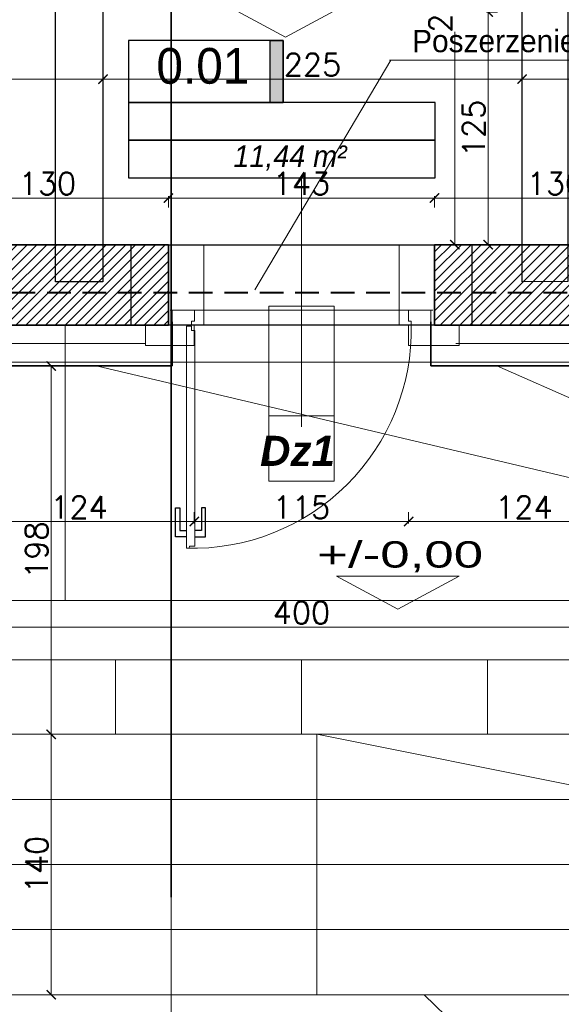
# Model space of a CAD drawing. Header units: millimetres. Extents: x -740 to 33545, y 5178 to 22494.
# Tile 157 of 256: x 10235 to 10526, y 9374 to 9904. Entities that reach past the tile are written whole.
import ezdxf
from ezdxf.lldxf.tags import DXFTag

# ---------------------------------------------------------------- set-up
doc = ezdxf.new("R2010")
doc.units = ezdxf.units.MM
doc.header["$MEASUREMENT"] = 0
doc.linetypes.add('DASHED', pattern=[19.05, 12.7, -6.35])
doc.layers.get('Defpoints').update_dxf_attribs({"color": 252})
for name, color, linetype, lineweight in [('_IS_POZA_ZAKRESEM', 2, 'DASHED', 40), ('A_istniejące ściany', 252, 'Continuous', 35), ('A_izolacja', 252, 'Continuous', 9), ('A_l.przerywana', 252, 'ICAD_ISO03W100', 9), ('A_opisy', 252, 'Continuous', 15), ('A_ściany istniejące', 252, 'Continuous', 35), ('k_wyburzenia widoczne', 252, 'PNEUMATIC2', 18), ('l.przerywana', 252, 'ICAD_ISO03W100', 5), ('l.widokowa', 252, 'Continuous', 15), ('l.wypełnien', 252, 'Continuous', 5), ('wymiarowanie', 252, 'Continuous', 9)]:
    doc.layers.add(name, color=color, linetype=linetype, lineweight=lineweight)
for name, color, linetype in [('D-opis', 252, 'Continuous'), ('stolarka', 252, 'Continuous'), ('tabelki opis', 252, 'Continuous')]:
    doc.layers.add(name, color=color, linetype=linetype)
doc.styles.add('ARIALL', font='GOTHIC.TTF', dxfattribs={"height": 40})
doc.styles.add('PROFILE', font='GOTHIC.TTF', dxfattribs={"width": 0.8})
doc.styles.add('ROMANS', font='romans')
doc.styles.add('styl2', font='simplex.shx')
doc.linetypes.add('BATTING', pattern='A,0.00254,-2.54,[134,ltypeshp.shx,S=2.54,R=0,X=-2.54,Y=0],-5.08,[134,ltypeshp.shx,S=2.54,R=180,X=2.54,Y=0],-2.54', length=10.16254)
tags = doc.linetypes.add('DASH', pattern=[15, 10, -5]).pattern_tags.tags
tags[6:7] = [DXFTag(74, 4), DXFTag(75, 0), DXFTag(340, '0'), DXFTag(46, 0.0), DXFTag(50, 0.0), DXFTag(44, 0.0), DXFTag(45, 0.0)]
tags[4:5] = [DXFTag(74, 4), DXFTag(75, 0), DXFTag(340, '0'), DXFTag(46, 0.0), DXFTag(50, 0.0), DXFTag(44, 0.0), DXFTag(45, 0.0)]
tags = doc.linetypes.add('ICAD_ISO03W100', pattern=[30, 12, -18]).pattern_tags.tags
tags[6:7] = [DXFTag(74, 4), DXFTag(75, 0), DXFTag(340, '0'), DXFTag(46, 1.0), DXFTag(50, 0.0), DXFTag(44, 0.0), DXFTag(45, 0.0)]
tags[4:5] = [DXFTag(74, 4), DXFTag(75, 0), DXFTag(340, '0'), DXFTag(46, 1.0), DXFTag(50, 0.0), DXFTag(44, 0.0), DXFTag(45, 0.0)]
doc.linetypes.add('PNEUMATIC2', pattern='A,0.5,-0.25,["//",Standard,S=0.2,R=0,X=-0.1,Y=-0.1],-0.25', length=1)
doc.dimstyles.new('Skala 1-50', dxfattribs={"dimtxt": 12, "dimasz": 5, "dimexe": 1, "dimexo": 1, "dimgap": 1.5, "dimtad": 1, "dimdec": 1, "dimrnd": 0.5, "dimtxsty": 'styl2', "dimblk": 'ARCHTICK', "dimcen": 5, "dimadec": 0, "dimazin": 0, "dimtfac": 1, "dimtdec": 1, "dimtmove": 1, "dimatfit": 3, "dimldrblk": 'ARCHTICK', "dimfxl": 0, "dimlwd": -1, "dimlwe": -1, "dimarcsym": 0})

# ---------------------------------------------------------------- blocks, each defined once
blk = doc.blocks.new('_ArchTick')
at = {"color": 0, "linetype": 'ByBlock', "const_width": 0.15}
blk.add_lwpolyline([(-0.5, -0.5), (0.5, 0.5)], dxfattribs=at)
blk = doc.blocks.new('*D1743')
at = {"layer": 'Defpoints', "color": 0}
for p in [(10586.27, 9577.12), (10186.27, 9559.31), (10586.27, 9559.31)]:
    blk.add_point(p, dxfattribs=at)
at = {"layer": 'wymiarowanie', "color": 0}
for p, q in [((10186.27, 9572.12), (10186.27, 9578.12)), ((10186.27, 9577.12), (10586.27, 9577.12)), ((10586.27, 9572.12), (10586.27, 9578.12))]:
    blk.add_line(p, q, dxfattribs=at)
at = {"layer": 'wymiarowanie', "color": 0, "xscale": 5, "yscale": 5, "zscale": 5, "rotation": 180}
blk.add_blockref('_ArchTick', (10186.27, 9577.12), dxfattribs=at)
at = {"layer": 'wymiarowanie', "color": 0, "xscale": 5, "yscale": 5, "zscale": 5}
blk.add_blockref('_ArchTick', (10586.27, 9577.12), dxfattribs=at)
at = {"layer": 'wymiarowanie', "color": 0, "insert": (10386.27, 9584.92), "char_height": 12, "attachment_point": 5, "style": 'styl2'}
blk.add_mtext('400', dxfattribs=at)
blk = doc.blocks.new('*D1745')
at = {"layer": 'Defpoints', "color": 0}
for p in [(10244.45, 9717.58), (10244.45, 9519.58), (10251.82, 9519.58)]:
    blk.add_point(p, dxfattribs=at)
at = {"layer": 'wymiarowanie', "color": 0, "ltscale": 20}
for p, q in [((10246.82, 9717.58), (10252.82, 9717.58)), ((10251.82, 9717.58), (10251.82, 9519.58)), ((10246.82, 9519.58), (10252.82, 9519.58))]:
    blk.add_line(p, q, dxfattribs=at)
at = {"layer": 'wymiarowanie', "color": 0, "xscale": 5, "yscale": 5, "zscale": 5}
for p, rotation in [((10251.82, 9717.58), 90), ((10251.82, 9519.58), 270)]:
    blk.add_blockref('_ArchTick', p, dxfattribs=dict(at, rotation=rotation))
at = {"layer": 'wymiarowanie', "color": 0, "insert": (10244.02, 9618.58), "char_height": 12, "attachment_point": 5, "rotation": 90, "style": 'styl2'}
blk.add_mtext('198', dxfattribs=at)
blk = doc.blocks.new('*D1746')
at = {"layer": 'Defpoints', "color": 0}
for p in [(10244.45, 9519.58), (10237.57, 9379.58), (10251.82, 9379.58)]:
    blk.add_point(p, dxfattribs=at)
at = {"layer": 'wymiarowanie', "color": 0}
for p, q in [((10246.82, 9519.58), (10252.82, 9519.58)), ((10251.82, 9519.58), (10251.82, 9379.58)), ((10246.82, 9379.58), (10252.82, 9379.58))]:
    blk.add_line(p, q, dxfattribs=at)
at = {"layer": 'wymiarowanie', "color": 0, "xscale": 5, "yscale": 5, "zscale": 5}
for p, rotation in [((10251.82, 9519.58), 90), ((10251.82, 9379.58), 270)]:
    blk.add_blockref('_ArchTick', p, dxfattribs=dict(at, rotation=rotation))
at = {"layer": 'wymiarowanie', "color": 0, "insert": (10244.02, 9449.58), "char_height": 12, "attachment_point": 5, "rotation": 90, "style": 'styl2'}
blk.add_mtext('140', dxfattribs=at)
blk = doc.blocks.new('*D1886')
at = {"layer": 'Defpoints', "color": 0}
for p in [(10328.69, 9728.58), (10204.83, 9668.2), (10328.69, 9633.97)]:
    blk.add_point(p, dxfattribs=at)
at = {"layer": 'wymiarowanie', "color": 0}
for p, q in [((10204.83, 9638.97), (10204.83, 9632.97)), ((10328.69, 9638.97), (10328.69, 9632.97)), ((10204.83, 9633.97), (10328.69, 9633.97))]:
    blk.add_line(p, q, dxfattribs=at)
at = {"layer": 'wymiarowanie', "color": 0, "xscale": 5, "yscale": 5, "zscale": 5, "rotation": 180}
blk.add_blockref('_ArchTick', (10204.83, 9633.97), dxfattribs=at)
at = {"layer": 'wymiarowanie', "color": 0, "xscale": 5, "yscale": 5, "zscale": 5}
blk.add_blockref('_ArchTick', (10328.69, 9633.97), dxfattribs=at)
at = {"layer": 'wymiarowanie', "color": 0, "insert": (10266.76, 9641.62), "char_height": 12, "attachment_point": 5, "style": 'styl2'}
blk.add_mtext('124', dxfattribs=at)
blk = doc.blocks.new('*D1887')
at = {"layer": 'Defpoints', "color": 0}
for p in [(10328.69, 9728.58), (10443.84, 9728.58), (10443.84, 9633.97)]:
    blk.add_point(p, dxfattribs=at)
at = {"layer": 'wymiarowanie', "color": 0}
for p, q in [((10328.69, 9638.97), (10328.69, 9632.97)), ((10443.84, 9638.97), (10443.84, 9632.97)), ((10328.69, 9633.97), (10443.84, 9633.97))]:
    blk.add_line(p, q, dxfattribs=at)
at = {"layer": 'wymiarowanie', "color": 0, "xscale": 5, "yscale": 5, "zscale": 5, "rotation": 180}
blk.add_blockref('_ArchTick', (10328.69, 9633.97), dxfattribs=at)
at = {"layer": 'wymiarowanie', "color": 0, "xscale": 5, "yscale": 5, "zscale": 5}
blk.add_blockref('_ArchTick', (10443.84, 9633.97), dxfattribs=at)
at = {"layer": 'wymiarowanie', "color": 0, "insert": (10386.27, 9641.62), "char_height": 12, "attachment_point": 5, "style": 'styl2'}
blk.add_mtext('115', dxfattribs=at)
blk = doc.blocks.new('*D1888')
at = {"layer": 'Defpoints', "color": 0}
for p in [(10443.84, 9728.58), (10567.7, 9668.2), (10567.7, 9633.97)]:
    blk.add_point(p, dxfattribs=at)
at = {"layer": 'wymiarowanie', "color": 0}
for p, q in [((10443.84, 9638.97), (10443.84, 9632.97)), ((10567.7, 9638.97), (10567.7, 9632.97)), ((10443.84, 9633.97), (10567.7, 9633.97))]:
    blk.add_line(p, q, dxfattribs=at)
at = {"layer": 'wymiarowanie', "color": 0, "xscale": 5, "yscale": 5, "zscale": 5, "rotation": 180}
blk.add_blockref('_ArchTick', (10443.84, 9633.97), dxfattribs=at)
at = {"layer": 'wymiarowanie', "color": 0, "xscale": 5, "yscale": 5, "zscale": 5}
blk.add_blockref('_ArchTick', (10567.7, 9633.97), dxfattribs=at)
at = {"layer": 'wymiarowanie', "color": 0, "insert": (10505.77, 9641.62), "char_height": 12, "attachment_point": 5, "style": 'styl2'}
blk.add_mtext('124', dxfattribs=at)
blk = doc.blocks.new('*D2151')
at = {"layer": 'Defpoints', "color": 0}
for p in [(10328.69, 9728.58), (10204.83, 9724.58), (10328.69, 9186.8)]:
    blk.add_point(p, dxfattribs=at)
at = {"layer": 'wymiarowanie', "color": 0}
for p, q in [((10204.83, 9191.8), (10204.83, 9185.8)), ((10328.69, 9191.8), (10328.69, 9185.8)), ((10204.83, 9186.8), (10328.69, 9186.8))]:
    blk.add_line(p, q, dxfattribs=at)
at = {"layer": 'wymiarowanie', "color": 0, "xscale": 5, "yscale": 5, "zscale": 5, "rotation": 180}
blk.add_blockref('_ArchTick', (10204.83, 9186.8), dxfattribs=at)
at = {"layer": 'wymiarowanie', "color": 0, "xscale": 5, "yscale": 5, "zscale": 5}
blk.add_blockref('_ArchTick', (10328.69, 9186.8), dxfattribs=at)
at = {"layer": 'wymiarowanie', "color": 0, "insert": (10266.76, 9194.45), "char_height": 12, "attachment_point": 5, "style": 'styl2'}
blk.add_mtext('124', dxfattribs=at)
blk = doc.blocks.new('*D2152')
at = {"layer": 'Defpoints', "color": 0}
for p in [(10328.69, 9728.58), (10443.84, 9728.58), (10443.84, 9186.8)]:
    blk.add_point(p, dxfattribs=at)
at = {"layer": 'wymiarowanie', "color": 0}
for p, q in [((10328.69, 9191.8), (10328.69, 9185.8)), ((10443.84, 9191.8), (10443.84, 9185.8)), ((10328.69, 9186.8), (10443.84, 9186.8))]:
    blk.add_line(p, q, dxfattribs=at)
at = {"layer": 'wymiarowanie', "color": 0, "xscale": 5, "yscale": 5, "zscale": 5, "rotation": 180}
blk.add_blockref('_ArchTick', (10328.69, 9186.8), dxfattribs=at)
at = {"layer": 'wymiarowanie', "color": 0, "xscale": 5, "yscale": 5, "zscale": 5}
blk.add_blockref('_ArchTick', (10443.84, 9186.8), dxfattribs=at)
at = {"layer": 'wymiarowanie', "color": 0, "insert": (10386.27, 9194.45), "char_height": 12, "attachment_point": 5, "style": 'styl2'}
blk.add_mtext('115', dxfattribs=at)
blk = doc.blocks.new('*D2153')
at = {"layer": 'Defpoints', "color": 0}
for p in [(10443.84, 9728.58), (10567.7, 9717.58), (10567.7, 9186.8)]:
    blk.add_point(p, dxfattribs=at)
at = {"layer": 'wymiarowanie', "color": 0}
for p, q in [((10443.84, 9191.8), (10443.84, 9185.8)), ((10567.7, 9191.8), (10567.7, 9185.8)), ((10443.84, 9186.8), (10567.7, 9186.8))]:
    blk.add_line(p, q, dxfattribs=at)
at = {"layer": 'wymiarowanie', "color": 0, "xscale": 5, "yscale": 5, "zscale": 5, "rotation": 180}
blk.add_blockref('_ArchTick', (10443.84, 9186.8), dxfattribs=at)
at = {"layer": 'wymiarowanie', "color": 0, "xscale": 5, "yscale": 5, "zscale": 5}
blk.add_blockref('_ArchTick', (10567.7, 9186.8), dxfattribs=at)
at = {"layer": 'wymiarowanie', "color": 0, "insert": (10505.77, 9194.45), "char_height": 12, "attachment_point": 5, "style": 'styl2'}
blk.add_mtext('124', dxfattribs=at)
blk = doc.blocks.new('*D2222')
at = {"layer": 'Defpoints', "color": 0}
for p in [(10468.72, 9992.74), (10499.8, 9992.74), (10443.84, 9782.76)]:
    blk.add_point(p, dxfattribs=at)
at = {"layer": 'wymiarowanie', "color": 0}
for p, q in [((10473.72, 9992.74), (10467.72, 9992.74)), ((10468.72, 9992.74), (10468.72, 9926.95)), ((10468.72, 9782.76), (10468.72, 9897.22)), ((10463.72, 9782.76), (10469.72, 9782.76))]:
    blk.add_line(p, q, dxfattribs=at)
at = {"layer": 'wymiarowanie', "color": 0, "xscale": 5, "yscale": 5, "zscale": 5}
for p, rotation in [((10468.72, 9992.74), 90), ((10468.72, 9782.76), 270)]:
    blk.add_blockref('_ArchTick', p, dxfattribs=dict(at, rotation=rotation))
at = {"layer": 'wymiarowanie', "color": 0, "insert": (10460.92, 9912.09), "char_height": 12, "attachment_point": 5, "rotation": 90, "style": 'styl2'}
blk.add_mtext('210', dxfattribs=at)
blk = doc.blocks.new('*D2478')
at = {"layer": 'Defpoints', "color": 0}
for p in [(10007.19, 9907.76), (10279.59, 9907.76), (10279.59, 9871.75)]:
    blk.add_point(p, dxfattribs=at)
at = {"layer": 'wymiarowanie', "color": 0}
for p, q in [((10007.19, 9876.75), (10007.19, 9870.75)), ((10279.59, 9876.75), (10279.59, 9870.75)), ((10007.19, 9871.75), (10279.59, 9871.75))]:
    blk.add_line(p, q, dxfattribs=at)
at = {"layer": 'wymiarowanie', "color": 0, "xscale": 5, "yscale": 5, "zscale": 5, "rotation": 180}
blk.add_blockref('_ArchTick', (10007.19, 9871.75), dxfattribs=at)
at = {"layer": 'wymiarowanie', "color": 0, "xscale": 5, "yscale": 5, "zscale": 5}
blk.add_blockref('_ArchTick', (10279.59, 9871.75), dxfattribs=at)
at = {"layer": 'wymiarowanie', "color": 0, "insert": (10143.39, 9880.09), "char_height": 12, "attachment_point": 5, "style": 'styl2'}
blk.add_mtext('272,5', dxfattribs=at)
blk = doc.blocks.new('*D2479')
at = {"layer": 'Defpoints', "color": 0}
for p in [(10279.59, 9907.76), (10504.8, 9907.76), (10504.8, 9871.75)]:
    blk.add_point(p, dxfattribs=at)
at = {"layer": 'wymiarowanie', "color": 0}
for p, q in [((10279.59, 9876.75), (10279.59, 9870.75)), ((10504.8, 9876.75), (10504.8, 9870.75)), ((10279.59, 9871.75), (10504.8, 9871.75))]:
    blk.add_line(p, q, dxfattribs=at)
at = {"layer": 'wymiarowanie', "color": 0, "xscale": 5, "yscale": 5, "zscale": 5, "rotation": 180}
blk.add_blockref('_ArchTick', (10279.59, 9871.75), dxfattribs=at)
at = {"layer": 'wymiarowanie', "color": 0, "xscale": 5, "yscale": 5, "zscale": 5}
blk.add_blockref('_ArchTick', (10504.8, 9871.75), dxfattribs=at)
at = {"layer": 'wymiarowanie', "color": 0, "insert": (10392.19, 9879.55), "char_height": 12, "attachment_point": 5, "style": 'styl2'}
blk.add_mtext('225', dxfattribs=at)
blk = doc.blocks.new('*D2480')
at = {"layer": 'Defpoints', "color": 0}
for p in [(10504.8, 9907.76), (10769.66, 9907.76), (10769.66, 9871.75)]:
    blk.add_point(p, dxfattribs=at)
at = {"layer": 'wymiarowanie', "color": 0}
for p, q in [((10504.8, 9876.75), (10504.8, 9870.75)), ((10769.66, 9876.75), (10769.66, 9870.75)), ((10504.8, 9871.75), (10698.86, 9871.75)), ((10769.66, 9871.75), (10728.38, 9871.75))]:
    blk.add_line(p, q, dxfattribs=at)
at = {"layer": 'wymiarowanie', "color": 0, "xscale": 5, "yscale": 5, "zscale": 5, "rotation": 180}
blk.add_blockref('_ArchTick', (10504.8, 9871.75), dxfattribs=at)
at = {"layer": 'wymiarowanie', "color": 0, "xscale": 5, "yscale": 5, "zscale": 5}
blk.add_blockref('_ArchTick', (10769.66, 9871.75), dxfattribs=at)
at = {"layer": 'wymiarowanie', "color": 0, "insert": (10713.62, 9879.55), "char_height": 12, "attachment_point": 5, "style": 'styl2'}
blk.add_mtext('265', dxfattribs=at)
blk = doc.blocks.new('*D2656')
at = {"layer": 'Defpoints', "color": 0}
for p in [(10314.77, 9807.81), (10184.83, 9782.76), (10314.77, 9782.76)]:
    blk.add_point(p, dxfattribs=at)
at = {"layer": 'wymiarowanie', "color": 0}
for p, q in [((10184.83, 9802.81), (10184.83, 9808.81)), ((10184.83, 9807.81), (10314.77, 9807.81)), ((10314.77, 9802.81), (10314.77, 9808.81))]:
    blk.add_line(p, q, dxfattribs=at)
at = {"layer": 'wymiarowanie', "color": 0, "xscale": 5, "yscale": 5, "zscale": 5, "rotation": 180}
blk.add_blockref('_ArchTick', (10184.83, 9807.81), dxfattribs=at)
at = {"layer": 'wymiarowanie', "color": 0, "xscale": 5, "yscale": 5, "zscale": 5}
blk.add_blockref('_ArchTick', (10314.77, 9807.81), dxfattribs=at)
at = {"layer": 'wymiarowanie', "color": 0, "insert": (10249.8, 9815.61), "char_height": 12, "attachment_point": 5, "style": 'styl2'}
blk.add_mtext('130', dxfattribs=at)
blk = doc.blocks.new('*D2657')
at = {"layer": 'Defpoints', "color": 0}
for p in [(10457.77, 9807.81), (10314.77, 9782.76), (10457.77, 9782.76)]:
    blk.add_point(p, dxfattribs=at)
at = {"layer": 'wymiarowanie', "color": 0}
for p, q in [((10314.77, 9802.81), (10314.77, 9808.81)), ((10314.77, 9807.81), (10457.77, 9807.81)), ((10457.77, 9802.81), (10457.77, 9808.81))]:
    blk.add_line(p, q, dxfattribs=at)
at = {"layer": 'wymiarowanie', "color": 0, "xscale": 5, "yscale": 5, "zscale": 5, "rotation": 180}
blk.add_blockref('_ArchTick', (10314.77, 9807.81), dxfattribs=at)
at = {"layer": 'wymiarowanie', "color": 0, "xscale": 5, "yscale": 5, "zscale": 5}
blk.add_blockref('_ArchTick', (10457.77, 9807.81), dxfattribs=at)
at = {"layer": 'wymiarowanie', "color": 0, "insert": (10386.27, 9815.61), "char_height": 12, "attachment_point": 5, "style": 'styl2'}
blk.add_mtext('143', dxfattribs=at)
blk = doc.blocks.new('*D2658')
at = {"layer": 'Defpoints', "color": 0}
for p in [(10587.7, 9807.81), (10457.77, 9782.76), (10587.7, 9782.76)]:
    blk.add_point(p, dxfattribs=at)
at = {"layer": 'wymiarowanie', "color": 0}
for p, q in [((10457.77, 9802.81), (10457.77, 9808.81)), ((10457.77, 9807.81), (10587.7, 9807.81)), ((10587.7, 9802.81), (10587.7, 9808.81))]:
    blk.add_line(p, q, dxfattribs=at)
at = {"layer": 'wymiarowanie', "color": 0, "xscale": 5, "yscale": 5, "zscale": 5, "rotation": 180}
blk.add_blockref('_ArchTick', (10457.77, 9807.81), dxfattribs=at)
at = {"layer": 'wymiarowanie', "color": 0, "xscale": 5, "yscale": 5, "zscale": 5}
blk.add_blockref('_ArchTick', (10587.7, 9807.81), dxfattribs=at)
at = {"layer": 'wymiarowanie', "color": 0, "insert": (10522.73, 9815.61), "char_height": 12, "attachment_point": 5, "style": 'styl2'}
blk.add_mtext('130', dxfattribs=at)
blk = doc.blocks.new('*D2793')
at = {"layer": 'Defpoints', "color": 0}
for p in [(10486.59, 9907.76), (10504.8, 9907.76), (10279.59, 9782.76)]:
    blk.add_point(p, dxfattribs=at)
at = {"layer": 'wymiarowanie', "color": 0}
for p, q in [((10491.59, 9907.76), (10485.59, 9907.76)), ((10486.59, 9782.76), (10486.59, 9907.76)), ((10481.59, 9782.76), (10487.59, 9782.76))]:
    blk.add_line(p, q, dxfattribs=at)
at = {"layer": 'wymiarowanie', "color": 0, "xscale": 5, "yscale": 5, "zscale": 5}
for p, rotation in [((10486.59, 9907.76), 90), ((10486.59, 9782.76), 270)]:
    blk.add_blockref('_ArchTick', p, dxfattribs=dict(at, rotation=rotation))
at = {"layer": 'wymiarowanie', "color": 0, "insert": (10478.79, 9845.26), "char_height": 12, "attachment_point": 5, "rotation": 90, "style": 'styl2'}
blk.add_mtext('125', dxfattribs=at)

msp = doc.modelspace()

# ---------------------------------------------------------------- hatches: boundary and pattern name
at = {"layer": 'l.wypełnien'}
h = msp.add_hatch(dxfattribs=at)
h.set_pattern_fill('ANSI31', color=256, scale=30, style=0)
h.paths.add_polyline_path([(10913.66, 10402.52), (10997.39, 10402.52), (11117.42, 10402.52), (11176.61, 10402.52), (11176.61, 10401.46), (11164.43, 10401.46), (11164.43, 10399.14), (11180.1, 10399.14), (11180.1, 10402.52), (11291.35, 10402.52), (11291.35, 10359.34), (11212.91, 10359.34), (11212.91, 10281.34), (11174.51, 10281.34), (11174.51, 10359.34), (11117.42, 10359.34), (10913.66, 10359.34)])
h.paths.add_polyline_path([(11186.51, 10326.34), (11186.51, 10347.34), (11200.91, 10347.34), (11200.91, 10326.34)], flags=16)
h.paths.add_polyline_path([(11186.51, 10326.34), (11186.51, 10347.34), (11200.91, 10347.34), (11200.91, 10326.34)], flags=0)
h.paths.add_polyline_path([(11186.51, 10293.34), (11186.51, 10314.34), (11200.91, 10314.34), (11200.91, 10293.34)], flags=16)
h.paths.add_polyline_path([(11186.51, 10293.34), (11186.51, 10314.34), (11200.91, 10314.34), (11200.91, 10293.34)], flags=0)
h.paths.add_polyline_path([(11234.13, 9739.58), (11234.13, 9782.76), (11199.91, 9782.76), (11199.91, 9812.76), (11174.51, 9812.76), (11174.51, 9782.76), (11128.02, 9782.76), (11128.02, 9739.58)])
h.paths.add_polyline_path([(10477.77, 9782.76), (10504.8, 9782.76), (10504.8, 9762.76), (10529.35, 9762.99), (10529.35, 9782.76), (10587.7, 9782.76), (10587.7, 9739.58), (10477.77, 9739.58)])
h.paths.add_polyline_path([(10783.28, 9739.58), (10783.28, 9782.76), (10737.7, 9782.76), (10737.7, 9739.58)])
h.paths.add_polyline_path([(10978.02, 9739.58), (10978.02, 9782.76), (10933.28, 9782.76), (10933.28, 9739.58)])
h.paths.add_polyline_path([(10769.66, 10359.34), (10771.66, 10359.34), (10771.66, 10402.52), (10736.26, 10402.52), (10736.26, 10359.34)])
h.paths.add_polyline_path([(10457.77, 9739.58), (10457.77, 9782.76), (10477.77, 9782.76), (10477.77, 9739.58), (10470.93, 9739.58)])
h.paths.add_polyline_path([(10771.66, 10359.34), (10771.66, 10402.52), (10791.66, 10402.52), (10791.66, 10359.34)])
h.paths.add_polyline_path([(10913.66, 10359.34), (10913.66, 10402.52), (10893.66, 10402.52), (10893.66, 10359.34)])
h.paths.add_polyline_path([(10504.8, 9762.76), (10504.8, 9782.76), (10529.35, 9782.76), (10529.35, 9762.99)])
h = msp.add_hatch(dxfattribs=at)
h.set_pattern_fill('ANSI31', color=256, scale=30, style=0)
h.paths.add_polyline_path([(8887.19, 10131.59), (8887.19, 9739.58), (8988.77, 9739.58), (8988.77, 9782.76), (8932.19, 9782.76), (8932.19, 10131.59), (8913.43, 10131.59), (8902.43, 10131.59)])
h.paths.add_polyline_path([(10184.83, 9782.76), (10254.19, 9782.76), (10254.19, 9762.76), (10279.59, 9762.76), (10279.59, 9782.76), (10294.77, 9782.76), (10294.77, 9739.58), (10184.83, 9739.58)])
h.paths.add_polyline_path([(9635.2, 9739.58), (9635.2, 9782.76), (9538.82, 9782.76), (9538.82, 9739.58)])
h.paths.add_polyline_path([(9189.01, 9739.58), (9189.01, 9782.76), (9138.77, 9782.76), (9138.77, 9739.58)])
h.paths.add_polyline_path([(9835.02, 9739.58), (9835.02, 9782.76), (9785.2, 9782.76), (9785.2, 9739.58)])
h.paths.add_polyline_path([(10034.83, 9739.58), (10034.83, 9782.76), (9985.02, 9782.76), (9985.02, 9739.58)])
h.paths.add_polyline_path([(9388.82, 9739.58), (9388.82, 9782.76), (9339.01, 9782.76), (9339.01, 9739.58)])
h.paths.add_polyline_path([(10301.6, 9739.58), (10314.77, 9739.58), (10314.77, 9782.76), (10294.77, 9782.76), (10294.77, 9739.58)])
h.paths.add_polyline_path([(10254.19, 9762.76), (10279.59, 9762.76), (10279.59, 9782.76), (10254.19, 9782.76)])
at = {"layer": 'tabelki opis'}
msp.add_hatch(color=256, dxfattribs=at).paths.add_polyline_path([(10376.44, 9859.16), (10376.44, 9892.42), (10369.48, 9892.42), (10369.48, 9859.16)])

# ---------------------------------------------------------------- linework, layer by layer
at = {"layer": '_IS_POZA_ZAKRESEM'}
msp.add_line((11862.48, 9756.84), (8904.92, 9756.84), dxfattribs=at)
at = {"layer": 'A_istniejące ściany'}
for points in [[(10279.59, 9782.76), (10184.83, 9782.76)], [(10314.77, 9782.76), (10279.59, 9782.76)], [(10504.8, 9782.76), (10457.77, 9782.76)], [(10184.83, 9739.58), (10302.45, 9739.58)], [(10316.77, 9717.58), (10316.77, 9741.28)], [(10455.77, 9741.28), (10455.77, 9717.58)], [(10470.93, 9739.58), (10587.7, 9739.58)]]:
    msp.add_lwpolyline(points, dxfattribs=at)
at = {"layer": 'A_istniejące ściany', "linetype": 'Continuous'}
msp.add_lwpolyline([(10587.7, 9782.76), (10504.8, 9782.76)], dxfattribs=at)
at = {"layer": 'A_izolacja', "linetype": 'BATTING', "ltscale": 0.1}
for points in [[(10182.83, 9729.58), (10302.45, 9729.58)], [(10469.24, 9729.58), (10589.7, 9729.58)]]:
    msp.add_lwpolyline(points, dxfattribs=at)
at = {"layer": 'A_izolacja'}
for points in [[(10202.83, 9719.58), (10316.77, 9719.58)], [(10455.77, 9719.58), (10589.7, 9719.58)]]:
    msp.add_lwpolyline(points, dxfattribs=at)
at = {"layer": 'A_izolacja', "lineweight": 35}
for points in [[(10202.83, 9717.58), (10316.77, 9717.58)], [(10455.77, 9717.58), (10569.7, 9717.58)]]:
    msp.add_lwpolyline(points, dxfattribs=at)
at = {"layer": 'A_l.przerywana', "lineweight": 30, "ltscale": 0.3}
msp.add_lwpolyline([(10477.77, 9739.58), (10294.77, 9739.58), (10294.77, 9782.76), (10477.77, 9782.76)], close=True, dxfattribs=at)
at = {"layer": 'A_l.przerywana', "ltscale": 0.3}
for points in [[(10328.69, 9782.76), (10443.84, 9782.76)], [(10316.77, 9719.58), (10455.77, 9719.58)]]:
    msp.add_lwpolyline(points, dxfattribs=at)
at = {"layer": 'A_opisy'}
msp.add_line((10386.27, 9684.91), (10386.27, 9818.38), dxfattribs=at)
at = {"layer": 'A_opisy', "ltscale": 0.3}
msp.add_lwpolyline([(10403.79, 9655.7), (10403.79, 9690.75), (10368.74, 9690.75), (10368.74, 9655.7)], close=True, dxfattribs=at)
at = {"layer": 'A_ściany istniejące'}
for points in [[(10301.6, 9739.58), (10314.77, 9739.58), (10314.77, 9782.76)], [(10470.93, 9739.58), (10457.77, 9739.58), (10457.77, 9782.76)]]:
    msp.add_lwpolyline(points, dxfattribs=at)
at = {"layer": 'D-opis', "linetype": 'DASH', "lineweight": 0, "ltscale": 2.5, "const_width": 1}
msp.add_lwpolyline([(10316.23, 9432.01), (10316.23, 10977.35)], dxfattribs=at)
at = {"layer": 'k_wyburzenia widoczne', "ltscale": 15}
for points in [[(10314.77, 9782.76), (10333.77, 9782.76)], [(10333.77, 9739.58), (10333.77, 9782.76)], [(10438.76, 9782.76), (10438.76, 9739.58)], [(10438.76, 9782.76), (10457.77, 9782.76)], [(10302.45, 9739.58), (10302.45, 9728.58)], [(10328.69, 9728.58), (10328.69, 9739.58)], [(10438.76, 9739.58), (10443.84, 9739.58)], [(10443.84, 9739.58), (10443.84, 9728.58)], [(10470.93, 9728.58), (10470.93, 9739.58)], [(10302.45, 9728.58), (10328.69, 9728.58)], [(10443.84, 9728.58), (10470.93, 9728.58)]]:
    msp.add_lwpolyline(points, dxfattribs=at)
at = {"layer": 'k_wyburzenia widoczne', "ltscale": 20}
for points in [[(10259.27, 9739.58), (10259.27, 9591.42)], [(10109.41, 9591.42), (10714.77, 9591.42)]]:
    msp.add_lwpolyline(points, dxfattribs=at)
at = {"layer": 'l.przerywana', "lineweight": 30, "ltscale": 0.3}
for points in [[(10254.19, 9927.76), (10279.59, 9927.76), (10279.59, 9762.76), (10254.19, 9762.76)], [(10504.8, 9927.76), (10529.35, 9927.76), (10529.35, 9762.99), (10504.8, 9762.76)]]:
    msp.add_lwpolyline(points, close=True, dxfattribs=at)
at = {"layer": 'l.przerywana', "ltscale": 0.3}
msp.add_lwpolyline([(10316.77, 9747.58), (10455.76, 9747.58), (10455.76, 9739.58), (10316.77, 9739.58)], close=True, dxfattribs=at)
at = {"layer": 'l.widokowa'}
for points in [[(10186.27, 9714.58), (10186.27, 9519.58), (10586.27, 9519.58), (10586.27, 9711.58)], [(10046.27, 9711.58), (10046.27, 9379.58), (10726.27, 9379.58), (10726.27, 9711.58)], [(10186.27, 9484.58), (10586.27, 9484.58)], [(10186.27, 9449.58), (10586.27, 9449.58)], [(10186.27, 9414.58), (10586.27, 9414.58)]]:
    msp.add_lwpolyline(points, dxfattribs=at)
at = {"layer": 'l.wypełnien'}
for points in [[(10186.27, 9559.58), (10286.27, 9559.58), (10286.27, 9519.58), (10186.27, 9519.58), (10186.27, 9559.58)], [(10286.27, 9559.58), (10386.27, 9559.58), (10386.27, 9519.58), (10286.27, 9519.58), (10286.27, 9559.58)], [(10386.27, 9559.58), (10486.27, 9559.58), (10486.27, 9519.58), (10386.27, 9519.58), (10386.27, 9559.58)], [(10486.27, 9559.58), (10586.27, 9559.58), (10586.27, 9519.58), (10486.27, 9519.58), (10486.27, 9559.58)]]:
    msp.add_lwpolyline(points, dxfattribs=at)
at = {"layer": 'stolarka', "lineweight": 9}
for p, q in [((10315.77, 9747.58), (10328.77, 9747.58)), ((10316.77, 9739.58), (10316.77, 9747.58)), ((10328.77, 9747.58), (10328.77, 9741.56)), ((10456.77, 9747.58), (10443.77, 9747.58)), ((10443.77, 9747.58), (10443.77, 9741.56)), ((10455.77, 9739.58), (10455.77, 9747.58)), ((10327.25, 9739.58), (10315.77, 9739.58)), ((10327.25, 9739.01), (10324.47, 9739.01)), ((10324.47, 9739.01), (10324.47, 9619.58)), ((10328.77, 9741.56), (10327.25, 9741.56)), ((10327.25, 9741.56), (10327.25, 9739.58)), ((10327.25, 9736.71), (10327.25, 9739.01)), ((10443.77, 9741.56), (10445.28, 9741.56)), ((10445.28, 9741.56), (10445.28, 9739.58)), ((10445.28, 9739.58), (10456.77, 9739.58)), ((10328.99, 9736.71), (10327.25, 9736.71)), ((10328.99, 9620.74), (10328.99, 9736.71)), ((10324.47, 9619.58), (10325.97, 9619.59)), ((10325.97, 9619.59), (10326.15, 9620.74)), ((10326.15, 9620.74), (10328.99, 9620.74))]:
    msp.add_line(p, q, dxfattribs=at)
at = {"layer": 'stolarka'}
for p, q in [((10318.66, 9625.65), (10318.66, 9641.32)), ((10318.66, 9641.32), (10320.99, 9641.32)), ((10320.99, 9641.32), (10320.99, 9629.13)), ((10334.79, 9641.32), (10332.47, 9641.32)), ((10332.47, 9641.32), (10332.47, 9629.13)), ((10334.79, 9625.65), (10334.79, 9641.32)), ((10320.99, 9629.13), (10324.47, 9629.13)), ((10332.47, 9629.13), (10328.99, 9629.13)), ((10324.47, 9625.65), (10318.66, 9625.65)), ((10328.99, 9625.65), (10334.79, 9625.65))]:
    msp.add_line(p, q, dxfattribs=at)
at = {"layer": 'stolarka', "lineweight": 9}
msp.add_lwpolyline([(10316.23, 9432.01), (10316.23, 9332.01)], dxfattribs=at)
at = {"layer": 'stolarka', "linetype": 'ICAD_ISO03W100', "lineweight": 13, "ltscale": 0.3}
msp.add_arc((10327.75, 9737.1), 117.56, 268.4014, 1.2108, dxfattribs=at)
at = {"layer": 'tabelki opis'}
for points in [[(10376.44, 9892.42), (10293.28, 9892.42), (10293.28, 9859.16), (10376.44, 9859.16), (10376.44, 9892.42)], [(10293.28, 9838.89), (10458.02, 9838.89), (10458.02, 9859.16), (10293.28, 9859.16), (10293.28, 9838.89)], [(10293.28, 9818.61), (10458.02, 9818.61), (10458.02, 9838.89), (10293.28, 9838.89), (10293.28, 9818.61)]]:
    msp.add_lwpolyline(points, dxfattribs=at)
msp.add_lwpolyline([(10376.44, 9859.16), (10369.48, 9859.16), (10369.48, 9892.42), (10376.44, 9892.42)], close=True, dxfattribs=at)
at = {"layer": 'wymiarowanie'}
for p, q in [((10361.13, 9758.46), (10434.34, 9881.87)), ((10433.57, 9881.87), (10697.23, 9881.87)), ((10737.86, 9608.55), (10275.96, 9717.58)), ((10737.86, 9608.55), (10491.32, 9717.58)), ((10394.57, 9519.58), (10394.57, 9379.58)), ((10394.57, 9519.58), (10571.27, 9484.27)), ((10452.14, 9379.58), (10515.77, 9318.51))]:
    msp.add_line(p, q, dxfattribs=at)
at = {"layer": 'wymiarowanie', "linetype": 'ByBlock'}
for points in [[(10377.75, 9894.27), (10410.7, 9912), (10344.8, 9912)], [(10438.11, 9586.86), (10471.07, 9604.58), (10405.16, 9604.58)]]:
    msp.add_lwpolyline(points, close=True, dxfattribs=at)
at = {"layer": 'wymiarowanie'}
msp.add_lwpolyline([(10368.74, 9749.78), (10403.79, 9749.78), (10403.79, 9690.75), (10368.74, 9690.75)], close=True, dxfattribs=at)

# ---------------------------------------------------------------- texts
at = {"layer": 'A_opisy', "ltscale": 0.3, "insert": (10404.27, 9663.84), "char_height": 16.2, "width": 109.7533, "attachment_point": 9, "style": 'ARIALL'}
msp.add_mtext('{\\fArial|b1|i1|c238|p34;Dz1}', dxfattribs=at)
at = {"layer": 'tabelki opis', "attachment_point": 1}
for s, insert, char_height, width in [('{\\fCentury Gothic|b0|i0|c238|p34;0.01}', (10308.33, 9888.47), 19.2, 56.7), ('{\\fCentury Gothic|b0|i1|c238|p34;11,44 m²}', (10349.74, 9836.12), 11.52, 68.7387)]:
    msp.add_mtext(s, dxfattribs=dict(at, insert=insert, char_height=char_height, width=width))
at = {"layer": 'wymiarowanie', "style": 'PROFILE', "width": 1.5}
msp.add_text('+/-0,00', height=14.149, dxfattribs=at).set_placement((10394.7, 9609.18))
at = {"layer": 'wymiarowanie', "linetype": 'Continuous', "insert": (10765.03, 9898.22), "char_height": 12, "width": 327.6277, "attachment_point": 3, "style": 'ROMANS'}
msp.add_mtext('{\\fCentury Gothic|b0|i0|c238|p0;Poszerzenie istniejącego otworu }{\\fCentury Gothic|b0|i0|c238|p0;drzwiowego }', dxfattribs=at)

# ---------------------------------------------------------------- dimensions: what is measured, and where the dimension line sits
at = {"layer": 'wymiarowanie'}
dim = msp.add_linear_dim(base=(10468.72, 9992.74), p1=(10443.84, 9782.76), p2=(10499.8, 9992.74), angle=90, dimstyle='Skala 1-50', dxfattribs=at)
dim.commit()
dim.dimension.update_dxf_attribs({"geometry": '*D2222', "text_midpoint": (10468.72, 9912.09), "dimtype": 160})
for base, p1, p2, picture, middle in [((10279.59, 9871.75), (10007.19, 9907.76), (10279.59, 9907.76), '*D2478', (10143.39, 9880.09)), ((10504.8, 9871.75), (10279.59, 9907.76), (10504.8, 9907.76), '*D2479', (10392.19, 9879.55)), ((10314.77, 9807.81), (10184.83, 9782.76), (10314.77, 9782.76), '*D2656', (10249.8, 9815.61)), ((10457.77, 9807.81), (10314.77, 9782.76), (10457.77, 9782.76), '*D2657', (10386.27, 9815.61)), ((10587.7, 9807.81), (10457.77, 9782.76), (10587.7, 9782.76), '*D2658', (10522.73, 9815.61)), ((10328.69, 9633.97), (10204.83, 9668.2), (10328.69, 9728.58), '*D1886', (10266.76, 9641.62)), ((10328.69, 9186.8), (10204.83, 9724.58), (10328.69, 9728.58), '*D2151', (10266.76, 9194.45)), ((10443.8388, 9633.9728), (10328.6921, 9728.5762), (10443.8388, 9728.5762), '*D1887', (10386.2655, 9641.6228)), ((10443.8388, 9186.8006), (10328.6921, 9728.5762), (10443.8388, 9728.5762), '*D2152', (10386.2655, 9194.4506)), ((10567.7, 9633.97), (10443.84, 9728.58), (10567.7, 9668.2), '*D1888', (10505.77, 9641.62)), ((10567.7, 9186.8), (10443.84, 9728.58), (10567.7, 9717.58), '*D2153', (10505.77, 9194.45)), ((10586.27, 9577.12), (10186.27, 9559.31), (10586.27, 9559.31), '*D1743', (10386.27, 9584.92))]:
    dim = msp.add_linear_dim(base=base, p1=p1, p2=p2, dimstyle='Skala 1-50', dxfattribs=at)
    dim.commit()
    dim.dimension.update_dxf_attribs({"geometry": picture, "text_midpoint": middle})
for base, p1, p2, picture, middle in [((10486.59, 9907.76), (10279.59, 9782.76), (10504.8, 9907.76), '*D2793', (10478.79, 9845.26)), ((10251.82, 9379.58), (10244.45, 9519.58), (10237.57, 9379.58), '*D1746', (10244.02, 9449.58))]:
    dim = msp.add_linear_dim(base=base, p1=p1, p2=p2, angle=90, dimstyle='Skala 1-50', dxfattribs=at)
    dim.commit()
    dim.dimension.update_dxf_attribs({"geometry": picture, "text_midpoint": middle})
dim = msp.add_linear_dim(base=(10769.66, 9871.75), p1=(10504.8, 9907.76), p2=(10769.66, 9907.76), dimstyle='Skala 1-50', dxfattribs=at)
dim.commit()
dim.dimension.update_dxf_attribs({"geometry": '*D2480', "text_midpoint": (10713.62, 9871.75), "dimtype": 160})
at = {"layer": 'wymiarowanie', "ltscale": 20}
dim = msp.add_linear_dim(base=(10251.82, 9519.58), p1=(10244.45, 9717.58), p2=(10244.45, 9519.58), angle=90, dimstyle='Skala 1-50', dxfattribs=at)
dim.commit()
dim.dimension.update_dxf_attribs({"geometry": '*D1745', "text_midpoint": (10244.02, 9618.58)})

doc.saveas('drawing.dxf')
